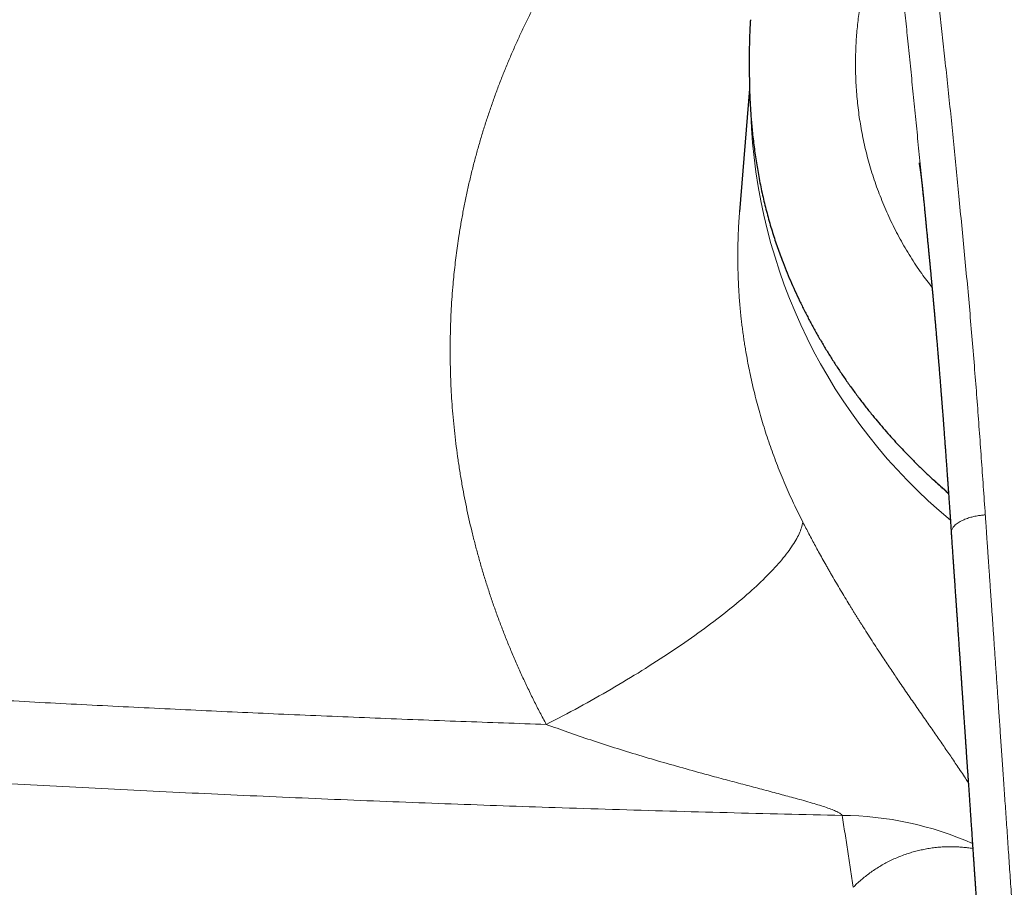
# Model space of a CAD drawing. Header units: millimetres. Extents: x 8 to 755, y 12 to 435.
# Tile 27 of 59: x 337 to 378, y 370 to 406. Entities that reach past the tile are written whole.
import ezdxf

# ---------------------------------------------------------------- set-up
doc = ezdxf.new("R2010")
doc.units = ezdxf.units.MM

msp = doc.modelspace()

# ---------------------------------------------------------------- linework, layer by layer
at = {"color": 7, "linetype": 'Continuous', "lineweight": 30}
for p, q in [((367.141, 404.103), (367.149, 403.598)), ((367.156, 403.37), (366.745, 398.277)), ((374.336, 399.003), (374.335, 399.011))]:
    msp.add_line(p, q, dxfattribs=at)
at = {"color": 252, "linetype": 'Continuous', "lineweight": 0, "flags": 128}
msp.add_lwpolyline([(358.752, 377.076), (358.922, 377.163), (359.093, 377.25), (359.263, 377.339), (359.432, 377.428), (359.602, 377.517), (359.771, 377.607), (359.94, 377.698), (360.108, 377.789), (360.275, 377.881), (360.442, 377.973), (360.609, 378.065), (360.775, 378.158), (360.94, 378.251), (361.104, 378.345), (361.268, 378.439), (361.431, 378.534), (361.593, 378.628), (361.755, 378.723), (361.915, 378.819), (362.075, 378.914), (362.233, 379.01), (362.391, 379.106), (362.548, 379.202), (362.703, 379.299), (362.858, 379.395), (363.012, 379.492), (363.164, 379.589), (363.315, 379.686), (363.465, 379.783), (363.614, 379.88), (363.761, 379.977), (363.907, 380.074), (364.052, 380.171), (364.195, 380.268), (364.337, 380.365), (364.478, 380.462), (364.617, 380.559), (364.755, 380.656), (364.891, 380.752), (365.025, 380.849), (365.158, 380.945), (365.29, 381.041), (365.419, 381.137), (365.547, 381.233), (365.674, 381.328), (365.798, 381.423), (365.921, 381.518), (366.042, 381.612), (366.162, 381.706), (366.279, 381.8), (366.395, 381.893), (366.509, 381.986), (366.621, 382.078), (366.73, 382.17), (366.838, 382.262), (366.944, 382.353), (367.048, 382.444), (367.15, 382.534), (367.25, 382.623), (367.348, 382.712), (367.444, 382.8), (367.538, 382.888), (367.629, 382.975), (367.719, 383.062), (367.806, 383.148), (367.891, 383.233), (367.974, 383.317), (368.055, 383.401), (368.133, 383.484), (368.209, 383.566), (368.283, 383.648), (368.355, 383.728), (368.424, 383.808), (368.491, 383.887), (368.555, 383.965), (368.618, 384.043), (368.678, 384.119), (368.735, 384.195), (368.79, 384.269), (368.843, 384.343), (368.893, 384.416), (368.941, 384.488), (368.987, 384.559), (369.03, 384.629), (369.07, 384.698), (369.109, 384.765), (369.144, 384.832), (369.177, 384.898), (369.208, 384.963), (369.236, 385.027), (369.262, 385.089), (369.285, 385.151), (369.306, 385.211), (369.324, 385.27), (369.34, 385.328), (369.353, 385.385), (369.364, 385.441)], dxfattribs=at)
at = {"color": 252, "linetype": 'Continuous', "lineweight": 0}
for centre, radius, start, end in [((390.155, 403.168), 22.962, 182.019, 230.2173), ((370.865, 359.69), 13.623, 66.1363, 89.508)]:
    msp.add_arc(centre, radius, start, end, dxfattribs=at)
for points, knots in [([(358.752, 377.076), (358.664, 377.239), (358.489, 377.567), (358.237, 378.063), (357.993, 378.561), (357.758, 379.061), (357.532, 379.564), (357.319, 380.061), (357.118, 380.55), (356.929, 381.031), (356.747, 381.515), (356.574, 382.001), (356.408, 382.49), (356.25, 382.98), (356.1, 383.473), (355.958, 383.969), (355.823, 384.466), (355.698, 384.963), (355.58, 385.459), (355.471, 385.954), (355.37, 386.451), (355.274, 386.963), (355.184, 387.488), (355.101, 388.027), (355.028, 388.567), (354.964, 389.107), (354.909, 389.648), (354.864, 390.18), (354.829, 390.701), (354.803, 391.213), (354.785, 391.725), (354.776, 392.237), (354.775, 392.747), (354.783, 393.256), (354.798, 393.765), (354.822, 394.273), (354.854, 394.781), (354.892, 395.252), (354.933, 395.686), (354.976, 396.084), (355.025, 396.482), (355.078, 396.879), (355.143, 397.32), (355.222, 397.805), (355.318, 398.334), (355.423, 398.86), (355.537, 399.386), (355.661, 399.91), (355.792, 400.422), (355.929, 400.924), (356.072, 401.414), (356.223, 401.902), (356.382, 402.387), (356.548, 402.868), (356.722, 403.344), (356.903, 403.818), (357.092, 404.289), (357.289, 404.758), (357.492, 405.221), (357.702, 405.679), (357.919, 406.132), (358.142, 406.582), (358.38, 407.04), (358.63, 407.506), (358.895, 407.979), (359.168, 408.448), (359.448, 408.912), (359.737, 409.372), (360.028, 409.818), (360.321, 410.252), (360.615, 410.673), (360.917, 411.091), (361.225, 411.504), (361.541, 411.914), (361.864, 412.319), (362.192, 412.719), (362.527, 413.113), (362.868, 413.502), (363.214, 413.884), (363.563, 414.258), (363.916, 414.626), (364.275, 414.988), (364.52, 415.225), (364.642, 415.344)], [0, 0, 0, 0, 0.013139, 0.026249, 0.039333, 0.052394, 0.065436, 0.078462, 0.090731, 0.102992, 0.115247, 0.127498, 0.139749, 0.152003, 0.164261, 0.176527, 0.188804, 0.201094, 0.213181, 0.225285, 0.23741, 0.249559, 0.262629, 0.275689, 0.288742, 0.301792, 0.314842, 0.327895, 0.340209, 0.352531, 0.364865, 0.377196, 0.389471, 0.401742, 0.414012, 0.426283, 0.438559, 0.450843, 0.460501, 0.470167, 0.479843, 0.489529, 0.499227, 0.5122, 0.525181, 0.538175, 0.551184, 0.564213, 0.577265, 0.589595, 0.601952, 0.614339, 0.626722, 0.638988, 0.651257, 0.663532, 0.675815, 0.68811, 0.700418, 0.712524, 0.724648, 0.736795, 0.748967, 0.762056, 0.775137, 0.788214, 0.80129, 0.814369, 0.827454, 0.8398, 0.852158, 0.86453, 0.876929, 0.88936, 0.901776, 0.914179, 0.926571, 0.938957, 0.951339, 0.963499, 0.97566, 0.987826, 1, 1, 1, 1]), ([(374.513, 411.679), (374.543, 411.344), (374.601, 410.674), (374.697, 409.667), (374.798, 408.658), (374.905, 407.646), (375.015, 406.632), (375.126, 405.615), (375.241, 404.561), (375.358, 403.471), (375.477, 402.342), (375.591, 401.209), (375.702, 400.073), (375.815, 398.911), (375.933, 397.722), (376.051, 396.506), (376.166, 395.286), (376.276, 394.062), (376.38, 392.834), (376.479, 391.625), (376.571, 390.437), (376.658, 389.269), (376.743, 388.098), (376.826, 386.924), (376.881, 386.138), (376.908, 385.746)], [0, 0, 0, 0, 0.040009, 0.080012, 0.12001, 0.160005, 0.199998, 0.239989, 0.279979, 0.323966, 0.367954, 0.411942, 0.455933, 0.499929, 0.546596, 0.593269, 0.639946, 0.686625, 0.733304, 0.779981, 0.823987, 0.867989, 0.91199, 0.955993, 1, 1, 1, 1]), ([(373.183, 411.003), (373.104, 410.874), (372.947, 410.615), (372.724, 410.172), (372.513, 409.692), (372.317, 409.174), (372.138, 408.622), (371.977, 408.038), (371.837, 407.424), (371.72, 406.784), (371.63, 406.117), (371.568, 405.428), (371.536, 404.718), (371.539, 403.99), (371.576, 403.247), (371.652, 402.491), (371.767, 401.727), (371.924, 400.957), (372.126, 400.186), (372.373, 399.416), (372.664, 398.652), (373, 397.897), (373.379, 397.154), (373.804, 396.429), (374.243, 395.759), (374.56, 395.345), (374.705, 395.156)], [0, 0, 0, 0, 0.041946, 0.083887, 0.125831, 0.167783, 0.209738, 0.251692, 0.293642, 0.335589, 0.37753, 0.419469, 0.461411, 0.503357, 0.545305, 0.587256, 0.629205, 0.671145, 0.713085, 0.755029, 0.796978, 0.83893, 0.88088, 0.922817, 0.964747, 1, 1, 1, 1]), ([(374.335, 399.011), (374.333, 399.033), (374.296, 399.408), (374.226, 400.134), (374.123, 401.187), (374.02, 402.234), (373.915, 403.277), (373.81, 404.316), (373.708, 405.323), (373.609, 406.3), (373.516, 407.245), (373.425, 408.189), (373.34, 409.129), (373.258, 410.068), (373.208, 410.691), (373.183, 411.003)], [0, 0, 0, 0, 0.0053576, 0.0916544, 0.1778894, 0.2640255, 0.3501317, 0.4363145, 0.5226689, 0.6019794, 0.6813979, 0.760889, 0.8404541, 0.920141, 1, 1, 1, 1]), ([(366.747, 398.276), (366.744, 398.253), (366.716, 397.963), (366.689, 397.402), (366.666, 396.592), (366.675, 395.846), (366.703, 395.169), (366.744, 394.56), (366.79, 394.073), (366.83, 393.708), (366.86, 393.467), (366.892, 393.225), (366.927, 392.983), (366.964, 392.741), (367.034, 392.321), (367.146, 391.721), (367.319, 390.941), (367.521, 390.155), (367.753, 389.364), (368.014, 388.574), (368.305, 387.786), (368.625, 387.002), (368.975, 386.218), (369.234, 385.701), (369.364, 385.441)], [0, 0, 0, 0, 0.00542, 0.066782, 0.128637, 0.190988, 0.23703, 0.283341, 0.329921, 0.348294, 0.36671, 0.385167, 0.403667, 0.422208, 0.440791, 0.500126, 0.560289, 0.621282, 0.683106, 0.745762, 0.808111, 0.871267, 0.935229, 1, 1, 1, 1]), ([(376.908, 385.746), (376.893, 385.744), (376.86, 385.741), (376.806, 385.736), (376.741, 385.729), (376.665, 385.719), (376.576, 385.705), (376.486, 385.688), (376.395, 385.667), (376.306, 385.644), (376.211, 385.615), (376.113, 385.581), (376.014, 385.541), (375.916, 385.495), (375.823, 385.443), (375.738, 385.387), (375.666, 385.328), (375.608, 385.268), (375.564, 385.211), (375.532, 385.157), (375.511, 385.106), (375.5, 385.058), (375.495, 385.021), (375.497, 385), (375.498, 384.993)], [0, 0, 0, 0, 0.019462, 0.043319, 0.071856, 0.105522, 0.144921, 0.190745, 0.229728, 0.272875, 0.32023, 0.371648, 0.426785, 0.48514, 0.546189, 0.609627, 0.672659, 0.732576, 0.789298, 0.842572, 0.892172, 0.937988, 0.980048, 1, 1, 1, 1]), ([(392, 337.786), (391.997, 337.786), (391.989, 337.786), (391.975, 337.786), (391.957, 337.786), (391.931, 337.786), (391.897, 337.786), (391.854, 337.786), (391.799, 337.786), (391.731, 337.787), (391.65, 337.788), (391.558, 337.789), (391.455, 337.791), (391.345, 337.794), (391.228, 337.797), (391.103, 337.8), (390.969, 337.805), (390.827, 337.811), (390.675, 337.818), (390.517, 337.826), (390.353, 337.836), (390.185, 337.847), (390.009, 337.859), (389.824, 337.874), (389.627, 337.89), (389.418, 337.91), (389.196, 337.932), (388.966, 337.958), (388.727, 337.986), (388.479, 338.018), (388.228, 338.052), (387.973, 338.09), (387.717, 338.13), (387.453, 338.176), (387.181, 338.226), (386.922, 338.278), (386.677, 338.331), (386.445, 338.385), (386.209, 338.444), (385.969, 338.508), (385.725, 338.579), (385.477, 338.655), (385.226, 338.739), (384.982, 338.827), (384.745, 338.919), (384.515, 339.014), (384.284, 339.118), (384.052, 339.229), (383.821, 339.349), (383.589, 339.478), (383.366, 339.611), (383.153, 339.748), (382.949, 339.888), (382.748, 340.036), (382.55, 340.192), (382.369, 340.345), (382.207, 340.493), (382.06, 340.634), (381.917, 340.78), (381.778, 340.932), (381.64, 341.094), (381.504, 341.266), (381.371, 341.448), (381.243, 341.639), (381.122, 341.837), (381.007, 342.041), (380.892, 342.263), (380.779, 342.504), (380.667, 342.763), (380.564, 343.027), (380.469, 343.293), (380.382, 343.56), (380.302, 343.827), (380.227, 344.099), (380.156, 344.376), (380.09, 344.656), (380.025, 344.957), (379.961, 345.279), (379.898, 345.622), (379.841, 345.969), (379.784, 346.342), (379.728, 346.743), (379.675, 347.171), (379.626, 347.605), (379.581, 348.044), (379.538, 348.488), (379.494, 348.972), (379.448, 349.495), (379.4, 350.058), (379.353, 350.629), (379.306, 351.206), (379.26, 351.792), (379.214, 352.384), (379.178, 352.859), (379.152, 353.214), (379.134, 353.448), (379.117, 353.683), (379.099, 353.919), (379.082, 354.156), (379.064, 354.392), (379.047, 354.624), (379.019, 355.01), (378.98, 355.546), (378.93, 356.239), (378.881, 356.925), (378.833, 357.606), (378.786, 358.278), (378.74, 358.941), (378.695, 359.595), (378.651, 360.24), (378.608, 360.877), (378.564, 361.517), (378.52, 362.162), (378.476, 362.811), (378.433, 363.45), (378.391, 364.079), (378.349, 364.699), (378.309, 365.298), (378.269, 365.876), (378.232, 366.435), (378.195, 366.985), (378.158, 367.526), (378.122, 368.06), (378.086, 368.585), (378.051, 369.103), (378.016, 369.612), (377.982, 370.113), (377.948, 370.603), (377.915, 371.082), (377.883, 371.55), (377.852, 372.011), (377.821, 372.466), (377.79, 372.917), (377.759, 373.362), (377.729, 373.799), (377.7, 374.229), (377.671, 374.648), (377.643, 375.056), (377.615, 375.455), (377.588, 375.846), (377.562, 376.231), (377.536, 376.612), (377.51, 376.987), (377.485, 377.355), (377.46, 377.715), (377.436, 378.066), (377.412, 378.41), (377.388, 378.753), (377.365, 379.095), (377.341, 379.435), (377.319, 379.766), (377.296, 380.088), (377.275, 380.402), (377.254, 380.707), (377.234, 381.003), (377.213, 381.295), (377.194, 381.582), (377.174, 381.864), (377.155, 382.137), (377.137, 382.4), (377.12, 382.654), (377.103, 382.898), (377.087, 383.133), (377.071, 383.359), (377.057, 383.575), (377.042, 383.781), (377.029, 383.978), (377.016, 384.162), (377.004, 384.334), (376.993, 384.494), (376.983, 384.646), (376.973, 384.789), (376.964, 384.923), (376.956, 385.047), (376.948, 385.161), (376.94, 385.268), (376.934, 385.367), (376.927, 385.458), (376.922, 385.541), (376.917, 385.616), (376.912, 385.683), (376.909, 385.726), (376.908, 385.746)], [0, 0, 0, 0, 0.000164, 0.000398, 0.000701, 0.001073, 0.001676, 0.002403, 0.003253, 0.004436, 0.005795, 0.007333, 0.009047, 0.010939, 0.012866, 0.014946, 0.017182, 0.019572, 0.022116, 0.024815, 0.027501, 0.030324, 0.033283, 0.036379, 0.039612, 0.043189, 0.046918, 0.050799, 0.05483, 0.059012, 0.063343, 0.067563, 0.071915, 0.076403, 0.081027, 0.085791, 0.089682, 0.093667, 0.097747, 0.101922, 0.106191, 0.11055, 0.114995, 0.119523, 0.123658, 0.127857, 0.13212, 0.136452, 0.140857, 0.145339, 0.149905, 0.154041, 0.158234, 0.162478, 0.166768, 0.171102, 0.174538, 0.178002, 0.181495, 0.18502, 0.188581, 0.192402, 0.19628, 0.200224, 0.204223, 0.208255, 0.212311, 0.217128, 0.221986, 0.226893, 0.231854, 0.236624, 0.241449, 0.246329, 0.251266, 0.256256, 0.261296, 0.267295, 0.273351, 0.27946, 0.285627, 0.293047, 0.300559, 0.308166, 0.315869, 0.323667, 0.331558, 0.341326, 0.351233, 0.361279, 0.371465, 0.381792, 0.392259, 0.402867, 0.406988, 0.41113, 0.415293, 0.419477, 0.423682, 0.427907, 0.432064, 0.43604, 0.448445, 0.460711, 0.473013, 0.485171, 0.497186, 0.509055, 0.520779, 0.532358, 0.54379, 0.555078, 0.566932, 0.578624, 0.590153, 0.60152, 0.612726, 0.623771, 0.634038, 0.644162, 0.654144, 0.663985, 0.673683, 0.68324, 0.692656, 0.701931, 0.711064, 0.720057, 0.728752, 0.737312, 0.745736, 0.754025, 0.762326, 0.770486, 0.778506, 0.786386, 0.794126, 0.801591, 0.808921, 0.816115, 0.823174, 0.830238, 0.837161, 0.843944, 0.850585, 0.857086, 0.863445, 0.869664, 0.876121, 0.882418, 0.888556, 0.894536, 0.900356, 0.906017, 0.911519, 0.916863, 0.92229, 0.927542, 0.932621, 0.937524, 0.942253, 0.946808, 0.951188, 0.955394, 0.959426, 0.963283, 0.966965, 0.970473, 0.973621, 0.976613, 0.979451, 0.982133, 0.98466, 0.98695, 0.989096, 0.991097, 0.992954, 0.994667, 0.996209, 0.997612, 0.998875, 1, 1, 1, 1]), ([(369.364, 385.441), (369.405, 385.361), (369.488, 385.199), (369.616, 384.956), (369.746, 384.71), (369.879, 384.463), (370.02, 384.206), (370.168, 383.939), (370.285, 383.73), (370.365, 383.589), (370.406, 383.516), (370.448, 383.443), (370.49, 383.37), (370.532, 383.296), (370.618, 383.148), (370.748, 382.925), (370.924, 382.627), (371.102, 382.329), (371.246, 382.092), (371.355, 381.914), (371.427, 381.796), (371.5, 381.679), (371.573, 381.561), (371.647, 381.443), (371.721, 381.325), (371.795, 381.207), (371.912, 381.022), (372.072, 380.771), (372.276, 380.455), (372.48, 380.141), (372.671, 379.851), (372.848, 379.585), (373.011, 379.341), (373.173, 379.101), (373.343, 378.85), (373.521, 378.589), (373.708, 378.315), (373.894, 378.044), (374.08, 377.775), (374.264, 377.508), (374.445, 377.249), (374.62, 376.996), (374.789, 376.752), (374.956, 376.512), (375.12, 376.275), (375.28, 376.043), (375.437, 375.814), (375.592, 375.587), (375.752, 375.349), (375.918, 375.102), (376.072, 374.868), (376.165, 374.724), (376.205, 374.662)], [0, 0, 0, 0, 0.019615, 0.039331, 0.059163, 0.079125, 0.099234, 0.121539, 0.144058, 0.149993, 0.155945, 0.161913, 0.167898, 0.1739, 0.17992, 0.20424, 0.228756, 0.253489, 0.278456, 0.288333, 0.29825, 0.308208, 0.318209, 0.328252, 0.338341, 0.348474, 0.358654, 0.386136, 0.413781, 0.441606, 0.469629, 0.491797, 0.514106, 0.536564, 0.558446, 0.584547, 0.610738, 0.63703, 0.663434, 0.689962, 0.716625, 0.742031, 0.767346, 0.792579, 0.817741, 0.842841, 0.867889, 0.892894, 0.918404, 0.948254, 0.977907, 1, 1, 1, 1]), ([(310.206, 379.778), (310.721, 379.739), (311.749, 379.661), (313.289, 379.547), (314.826, 379.435), (316.359, 379.325), (317.878, 379.217), (319.385, 379.113), (320.878, 379.011), (322.367, 378.911), (323.853, 378.813), (325.334, 378.718), (326.812, 378.624), (328.285, 378.532), (329.696, 378.446), (331.045, 378.366), (332.28, 378.294), (333.135, 378.244), (333.61, 378.217), (333.758, 378.209), (333.906, 378.201), (334.053, 378.192), (334.201, 378.184), (334.877, 378.146), (336.08, 378.079), (337.81, 377.986), (339.536, 377.895), (341.258, 377.808), (342.976, 377.723), (344.69, 377.641), (346.401, 377.562), (348.135, 377.485), (349.892, 377.41), (351.672, 377.336), (353.448, 377.266), (355.219, 377.199), (356.987, 377.135), (358.164, 377.095), (358.752, 377.076)], [0, 0, 0, 0, 0.032197, 0.06428, 0.096247, 0.128101, 0.159842, 0.190907, 0.221863, 0.252713, 0.283456, 0.314092, 0.344624, 0.37505, 0.405372, 0.43197, 0.458488, 0.481758, 0.4848, 0.487842, 0.490882, 0.493922, 0.49696, 0.499998, 0.535668, 0.571233, 0.606694, 0.642053, 0.677311, 0.712467, 0.747523, 0.782481, 0.818998, 0.855408, 0.891712, 0.927911, 0.964007, 1, 1, 1, 1]), ([(370.982, 373.312), (370.966, 373.334), (370.93, 373.382), (370.797, 373.455), (370.62, 373.533), (370.393, 373.617), (370.125, 373.707), (369.819, 373.801), (369.483, 373.899), (369.042, 374.022), (368.492, 374.171), (367.832, 374.347), (367.142, 374.529), (366.43, 374.717), (365.6, 374.939), (364.66, 375.198), (363.617, 375.493), (362.587, 375.797), (361.577, 376.108), (360.597, 376.426), (359.656, 376.746), (359.048, 376.967), (358.752, 377.076)], [0, 0, 0, 0, 0.012317, 0.026749, 0.043993, 0.064174, 0.087145, 0.112628, 0.14028, 0.169719, 0.219669, 0.272482, 0.327534, 0.38418, 0.441761, 0.524712, 0.607786, 0.690139, 0.771043, 0.85026, 0.926908, 1, 1, 1, 1]), ([(310.31, 376.327), (311.011, 376.274), (312.414, 376.169), (314.522, 376.014), (316.632, 375.863), (318.743, 375.716), (320.843, 375.572), (322.933, 375.433), (325.012, 375.299), (327.093, 375.167), (329.189, 375.039), (331.302, 374.913), (333.431, 374.791), (335.561, 374.672), (337.693, 374.557), (339.828, 374.446), (341.964, 374.339), (344.102, 374.236), (346.241, 374.137), (348.383, 374.042), (350.526, 373.952), (352.672, 373.866), (354.819, 373.784), (356.968, 373.706), (359.191, 373.631), (361.487, 373.558), (363.858, 373.488), (366.23, 373.423), (368.605, 373.364), (370.19, 373.33), (370.982, 373.312)], [0, 0, 0, 0, 0.035177, 0.07034, 0.10549, 0.140629, 0.175758, 0.210249, 0.244733, 0.27921, 0.313681, 0.34885, 0.384016, 0.419178, 0.454339, 0.489499, 0.52466, 0.559823, 0.594989, 0.630159, 0.665335, 0.700517, 0.735706, 0.770905, 0.806114, 0.844857, 0.883616, 0.922391, 0.961185, 1, 1, 1, 1]), ([(371.442, 370.335), (371.407, 370.581), (371.337, 371.072), (371.224, 371.815), (371.107, 372.561), (371.024, 373.062), (370.982, 373.312)], [0, 0, 0, 0, 0.249978, 0.499968, 0.749974, 1, 1, 1, 1]), ([(371.442, 370.335), (371.494, 370.386), (371.599, 370.489), (371.768, 370.64), (371.946, 370.787), (372.133, 370.93), (372.331, 371.068), (372.536, 371.197), (372.746, 371.318), (372.961, 371.429), (373.186, 371.534), (373.42, 371.631), (373.649, 371.714), (373.871, 371.784), (374.084, 371.842), (374.304, 371.894), (374.532, 371.937), (374.766, 371.972), (375.007, 371.997), (375.236, 372.011), (375.453, 372.016), (375.655, 372.013), (375.861, 372.003), (376.071, 371.985), (376.247, 371.964), (376.354, 371.947), (376.39, 371.941)], [0, 0, 0, 0, 0.048469, 0.097283, 0.146421, 0.195866, 0.245604, 0.295625, 0.343042, 0.390706, 0.438619, 0.486789, 0.53523, 0.574828, 0.614742, 0.654956, 0.695456, 0.736233, 0.777283, 0.818608, 0.851204, 0.88398, 0.916943, 0.950107, 0.983483, 1, 1, 1, 1])]:
    msp.add_open_spline(points, degree=3, knots=knots, dxfattribs=at)
at = {"color": 7, "linetype": 'Continuous', "lineweight": 30}
for points, knots in [([(367.194, 406.234), (367.19, 406.181), (367.181, 406.026), (367.168, 405.761), (367.156, 405.438), (367.147, 405.106), (367.141, 404.773), (367.139, 404.438), (367.14, 404.215), (367.141, 404.103)], [0, 0, 0, 0, 0.074253, 0.217925, 0.372645, 0.528195, 0.684593, 0.841855, 1, 1, 1, 1]), ([(367.149, 403.598), (367.152, 403.495), (367.158, 403.29), (367.171, 402.982), (367.187, 402.678), (367.206, 402.375), (367.229, 402.076), (367.256, 401.776), (367.287, 401.464), (367.324, 401.14), (367.367, 400.808), (367.414, 400.478), (367.466, 400.151), (367.523, 399.82), (367.587, 399.485), (367.657, 399.145), (367.733, 398.807), (367.814, 398.472), (367.901, 398.138), (367.992, 397.814), (368.086, 397.498), (368.183, 397.191), (368.284, 396.887), (368.391, 396.585), (368.466, 396.386), (368.503, 396.286)], [0, 0, 0, 0, 0.041078, 0.081796, 0.122158, 0.16217, 0.201838, 0.241166, 0.281448, 0.325979, 0.370272, 0.414336, 0.458181, 0.501815, 0.548127, 0.594445, 0.640778, 0.687138, 0.733538, 0.779988, 0.823841, 0.86776, 0.911752, 0.955829, 1, 1, 1, 1]), ([(374.167, 400.313), (374.167, 400.313), (374.167, 400.313), (374.167, 400.311), (374.167, 400.309), (374.168, 400.306), (374.168, 400.304), (374.169, 400.301), (374.17, 400.298), (374.17, 400.294), (374.171, 400.29), (374.172, 400.286), (374.173, 400.28), (374.174, 400.276), (374.175, 400.271), (374.175, 400.267), (374.176, 400.264), (374.177, 400.259), (374.178, 400.255), (374.179, 400.249), (374.18, 400.243), (374.181, 400.236), (374.182, 400.23), (374.183, 400.224), (374.184, 400.218), (374.185, 400.212), (374.186, 400.205), (374.187, 400.198), (374.189, 400.191), (374.19, 400.184), (374.19, 400.179), (374.191, 400.174), (374.192, 400.169), (374.193, 400.162), (374.195, 400.154), (374.196, 400.145), (374.197, 400.137), (374.198, 400.13), (374.199, 400.124), (374.2, 400.118), (374.201, 400.112), (374.202, 400.105), (374.204, 400.097), (374.205, 400.09), (374.206, 400.084), (374.206, 400.079), (374.207, 400.073), (374.208, 400.067), (374.209, 400.059), (374.211, 400.049), (374.212, 400.04), (374.213, 400.032), (374.214, 400.026), (374.215, 400.019), (374.216, 400.012), (374.218, 400.004), (374.219, 399.993), (374.221, 399.981), (374.223, 399.968), (374.224, 399.957), (374.226, 399.948), (374.227, 399.938), (374.229, 399.926), (374.23, 399.914), (374.232, 399.903), (374.233, 399.893), (374.235, 399.883), (374.236, 399.871), (374.238, 399.861), (374.239, 399.853), (374.24, 399.846), (374.24, 399.839), (374.241, 399.831), (374.243, 399.822), (374.244, 399.809), (374.246, 399.795), (374.248, 399.781), (374.25, 399.769), (374.251, 399.756), (374.253, 399.742), (374.255, 399.726), (374.257, 399.71), (374.259, 399.696), (374.261, 399.682), (374.263, 399.665), (374.265, 399.645), (374.268, 399.623), (374.271, 399.6), (374.274, 399.573), (374.277, 399.542), (374.281, 399.51), (374.284, 399.482), (374.287, 399.455), (374.29, 399.428), (374.294, 399.399), (374.297, 399.372), (374.3, 399.346), (374.302, 399.322), (374.305, 399.297), (374.308, 399.271), (374.31, 399.246), (374.313, 399.225), (374.314, 399.207), (374.316, 399.19), (374.318, 399.17), (374.321, 399.146), (374.324, 399.119), (374.327, 399.09), (374.329, 399.061), (374.332, 399.032), (374.334, 399.013), (374.335, 399.003), (374.335, 399.003)], [0, 0, 0, 0, 0.015435, 0.037188, 0.049467, 0.060158, 0.070446, 0.080795, 0.091563, 0.099893, 0.109665, 0.120477, 0.131364, 0.141234, 0.148934, 0.15579, 0.162024, 0.168652, 0.176015, 0.184502, 0.194416, 0.203996, 0.212442, 0.219779, 0.22669, 0.234561, 0.243872, 0.251946, 0.260481, 0.267914, 0.273835, 0.279068, 0.284987, 0.291693, 0.300636, 0.310765, 0.318706, 0.32459, 0.33016, 0.335891, 0.34148, 0.348443, 0.356082, 0.362443, 0.367407, 0.37152, 0.376599, 0.382019, 0.388794, 0.397287, 0.405548, 0.411702, 0.41639, 0.421518, 0.427212, 0.433769, 0.441569, 0.452314, 0.462062, 0.46974, 0.476586, 0.483375, 0.491815, 0.501335, 0.509158, 0.514875, 0.521807, 0.530954, 0.538052, 0.543392, 0.547399, 0.551813, 0.556822, 0.562499, 0.57069, 0.580621, 0.590342, 0.597136, 0.60404, 0.613573, 0.624212, 0.633523, 0.641498, 0.64948, 0.658384, 0.671773, 0.684308, 0.696577, 0.710867, 0.730638, 0.748115, 0.762741, 0.776235, 0.791065, 0.806233, 0.821972, 0.833111, 0.845485, 0.858535, 0.871814, 0.884534, 0.895002, 0.903424, 0.910989, 0.919691, 0.932478, 0.945414, 0.958634, 0.97352, 0.986445, 0.99923, 1, 1, 1, 1]), ([(374.335, 399.011), (374.335, 399.01), (374.335, 399.005), (374.337, 398.991), (374.339, 398.967), (374.342, 398.936), (374.346, 398.901), (374.349, 398.867), (374.352, 398.837), (374.354, 398.81), (374.357, 398.782), (374.36, 398.749), (374.364, 398.707), (374.37, 398.649), (374.377, 398.573), (374.387, 398.479), (374.395, 398.392), (374.402, 398.316), (374.409, 398.251), (374.415, 398.184), (374.422, 398.116), (374.427, 398.058), (374.432, 398.014), (374.434, 397.984), (374.437, 397.959), (374.439, 397.939), (374.44, 397.924), (374.441, 397.911), (374.443, 397.897), (374.445, 397.877), (374.447, 397.85), (374.451, 397.816), (374.455, 397.776), (374.459, 397.731), (374.464, 397.682), (374.471, 397.605), (374.481, 397.505), (374.492, 397.395), (374.501, 397.301), (374.508, 397.221), (374.516, 397.14), (374.524, 397.055), (374.532, 396.978), (374.538, 396.911), (374.544, 396.855), (374.549, 396.797), (374.555, 396.743), (374.559, 396.694), (374.563, 396.653), (374.566, 396.621), (374.569, 396.596), (374.571, 396.573), (374.573, 396.548), (374.577, 396.514), (374.581, 396.469), (374.586, 396.413), (374.592, 396.351), (374.598, 396.287), (374.605, 396.223), (374.61, 396.162), (374.616, 396.105), (374.621, 396.052), (374.625, 396.005), (374.629, 395.965), (374.633, 395.93), (374.635, 395.901), (374.639, 395.866), (374.643, 395.822), (374.648, 395.771), (374.652, 395.722), (374.657, 395.674), (374.661, 395.624), (374.667, 395.569), (374.672, 395.511), (374.678, 395.448), (374.684, 395.381), (374.691, 395.308), (374.699, 395.228), (374.705, 395.159), (374.71, 395.104), (374.714, 395.066), (374.717, 395.032), (374.719, 395.002), (374.722, 394.977), (374.724, 394.957), (374.725, 394.939), (374.727, 394.921), (374.729, 394.899), (374.732, 394.871), (374.734, 394.84), (374.738, 394.805), (374.741, 394.77), (374.744, 394.735), (374.748, 394.687), (374.754, 394.625), (374.761, 394.547), (374.768, 394.469), (374.775, 394.392), (374.782, 394.317), (374.788, 394.244), (374.795, 394.176), (374.8, 394.113), (374.805, 394.057), (374.809, 394.008), (374.813, 393.968), (374.816, 393.936), (374.818, 393.913), (374.82, 393.892), (374.821, 393.874), (374.823, 393.858), (374.824, 393.842), (374.826, 393.818), (374.829, 393.785), (374.833, 393.743), (374.837, 393.696), (374.842, 393.643), (374.847, 393.587), (374.852, 393.525), (374.861, 393.42), (374.874, 393.275), (374.888, 393.108), (374.901, 392.961), (374.911, 392.836), (374.921, 392.715), (374.931, 392.602), (374.938, 392.516), (374.943, 392.458), (374.946, 392.426), (374.948, 392.403), (374.949, 392.385), (374.951, 392.367), (374.953, 392.343), (374.955, 392.315), (374.958, 392.281), (374.961, 392.243), (374.965, 392.2), (374.969, 392.151), (374.973, 392.099), (374.98, 392.016), (374.989, 391.907), (375, 391.773), (375.01, 391.645), (375.019, 391.531), (375.028, 391.43), (375.035, 391.337), (375.043, 391.243), (375.051, 391.144), (375.058, 391.057), (375.063, 390.982), (375.068, 390.921), (375.073, 390.859), (375.078, 390.795), (375.083, 390.73), (375.088, 390.666), (375.093, 390.607), (375.097, 390.553), (375.101, 390.508), (375.104, 390.471), (375.106, 390.441), (375.108, 390.42), (375.109, 390.405), (375.11, 390.392), (375.111, 390.376), (375.113, 390.356), (375.115, 390.324), (375.119, 390.28), (375.123, 390.224), (375.128, 390.163), (375.132, 390.099), (375.139, 390.019), (375.146, 389.922), (375.155, 389.807), (375.164, 389.684), (375.174, 389.556), (375.184, 389.428), (375.195, 389.27), (375.209, 389.085), (375.225, 388.872), (375.24, 388.664), (375.255, 388.461), (375.268, 388.288), (375.278, 388.146), (375.286, 388.033), (375.294, 387.92), (375.303, 387.807), (375.311, 387.694), (375.319, 387.581), (375.326, 387.484), (375.331, 387.406), (375.335, 387.349), (375.339, 387.302), (375.341, 387.264), (375.344, 387.234), (375.345, 387.212), (375.346, 387.197), (375.347, 387.184), (375.348, 387.168), (375.35, 387.147), (375.352, 387.118), (375.354, 387.081), (375.358, 387.033), (375.362, 386.978), (375.366, 386.915), (375.371, 386.844), (375.377, 386.765), (375.383, 386.677), (375.39, 386.582), (375.397, 386.48), (375.404, 386.371), (375.413, 386.254), (375.421, 386.13), (375.43, 385.997), (375.44, 385.855), (375.451, 385.705), (375.462, 385.546), (375.473, 385.379), (375.485, 385.204), (375.494, 385.075), (375.499, 385.004), (375.5, 384.993)], [0, 0, 0, 0, 0.000192, 0.001902, 0.004066, 0.006524, 0.009255, 0.011813, 0.01407, 0.016026, 0.017682, 0.020369, 0.023373, 0.026711, 0.033132, 0.040047, 0.047429, 0.052034, 0.056765, 0.061623, 0.066607, 0.071666, 0.074191, 0.076364, 0.078185, 0.079654, 0.080771, 0.081546, 0.082394, 0.083887, 0.085846, 0.088269, 0.091157, 0.09451, 0.098142, 0.101702, 0.11107, 0.119823, 0.125698, 0.13131, 0.137124, 0.143253, 0.149696, 0.153671, 0.157757, 0.161954, 0.166058, 0.169604, 0.172572, 0.174843, 0.176601, 0.177932, 0.17968, 0.18205, 0.185576, 0.18959, 0.19409, 0.199077, 0.203338, 0.207821, 0.211983, 0.215716, 0.219078, 0.221996, 0.224471, 0.226502, 0.228279, 0.231967, 0.236013, 0.239183, 0.242586, 0.246223, 0.250093, 0.254368, 0.258726, 0.263541, 0.268812, 0.274539, 0.280723, 0.283588, 0.286384, 0.288855, 0.290998, 0.292811, 0.294272, 0.295416, 0.296559, 0.29826, 0.300149, 0.302449, 0.305015, 0.307544, 0.310024, 0.312456, 0.317996, 0.323268, 0.329194, 0.33474, 0.339905, 0.345312, 0.350228, 0.354671, 0.358679, 0.362254, 0.365396, 0.367269, 0.368945, 0.370425, 0.371709, 0.372796, 0.373849, 0.375327, 0.377866, 0.380919, 0.384308, 0.388033, 0.392094, 0.396491, 0.401224, 0.41457, 0.427677, 0.436893, 0.445981, 0.454635, 0.462686, 0.470135, 0.472984, 0.475256, 0.476885, 0.477918, 0.479129, 0.480792, 0.482907, 0.485242, 0.487957, 0.491052, 0.494526, 0.498351, 0.502202, 0.512203, 0.521745, 0.53083, 0.539458, 0.54603, 0.552469, 0.559186, 0.566201, 0.573515, 0.577751, 0.582081, 0.586505, 0.591023, 0.595635, 0.600324, 0.604649, 0.60841, 0.611617, 0.61427, 0.616369, 0.617913, 0.618739, 0.619566, 0.62069, 0.622109, 0.623823, 0.627517, 0.63154, 0.635821, 0.64036, 0.645157, 0.652773, 0.660961, 0.66972, 0.678901, 0.688009, 0.697005, 0.712352, 0.727362, 0.742033, 0.756367, 0.770517, 0.77847, 0.78643, 0.794399, 0.802376, 0.810361, 0.818355, 0.826251, 0.830868, 0.834843, 0.838176, 0.840866, 0.842913, 0.844516, 0.845359, 0.846172, 0.847287, 0.848756, 0.850579, 0.853354, 0.856682, 0.860563, 0.864996, 0.870001, 0.875563, 0.881682, 0.888357, 0.89559, 0.903236, 0.91142, 0.920141, 0.929401, 0.939404, 0.949968, 0.961093, 0.972779, 0.985026, 0.997834, 1, 1, 1, 1]), ([(368.503, 396.286), (368.558, 396.145), (368.669, 395.861), (368.846, 395.439), (369.032, 395.019), (369.227, 394.602), (369.429, 394.19), (369.64, 393.784), (369.858, 393.382), (370.084, 392.985), (370.318, 392.59), (370.561, 392.198), (370.813, 391.808), (371.073, 391.423), (371.341, 391.042), (371.616, 390.666), (371.9, 390.294), (372.173, 389.949), (372.436, 389.629), (372.686, 389.335), (372.94, 389.044), (373.199, 388.757), (373.463, 388.474), (373.747, 388.178), (374.052, 387.871), (374.38, 387.553), (374.716, 387.239), (375.05, 386.937), (375.276, 386.742), (375.385, 386.648)], [0, 0, 0, 0, 0.038601, 0.077256, 0.115979, 0.154787, 0.193692, 0.232013, 0.270458, 0.30904, 0.347209, 0.386121, 0.425022, 0.463927, 0.50285, 0.541804, 0.580803, 0.619862, 0.652052, 0.684206, 0.716334, 0.748441, 0.780537, 0.812628, 0.850454, 0.888297, 0.926169, 0.964357, 1, 1, 1, 1]), ([(374.807, 387.158), (374.864, 387.105), (374.981, 386.995), (375.158, 386.832), (375.294, 386.709), (375.371, 386.642), (375.386, 386.628)], [0, 0, 0, 0, 0.300146, 0.610432, 0.920789, 1, 1, 1, 1]), ([(375.497, 384.993), (375.501, 384.933), (375.511, 384.794), (375.526, 384.58), (375.541, 384.354), (375.556, 384.139), (375.57, 383.933), (375.583, 383.742), (375.595, 383.566), (375.606, 383.403), (375.617, 383.249), (375.627, 383.103), (375.636, 382.965), (375.645, 382.837), (375.653, 382.718), (375.661, 382.607), (375.668, 382.505), (375.675, 382.411), (375.681, 382.325), (375.686, 382.246), (375.691, 382.178), (375.695, 382.12), (375.698, 382.07), (375.701, 382.027), (375.703, 381.99), (375.706, 381.959), (375.707, 381.935), (375.708, 381.918), (375.709, 381.907), (375.71, 381.899), (375.71, 381.893), (375.711, 381.885), (375.712, 381.872), (375.713, 381.854), (375.714, 381.832), (375.716, 381.808), (375.718, 381.783), (375.721, 381.738), (375.725, 381.673), (375.731, 381.586), (375.738, 381.491), (375.745, 381.389), (375.752, 381.282), (375.76, 381.174), (375.767, 381.066), (375.776, 380.93), (375.787, 380.767), (375.8, 380.578), (375.813, 380.389), (375.826, 380.201), (375.838, 380.029), (375.849, 379.87), (375.859, 379.72), (375.87, 379.559), (375.882, 379.389), (375.894, 379.21), (375.907, 379.02), (375.919, 378.843), (375.93, 378.68), (375.941, 378.533), (375.951, 378.381), (375.962, 378.224), (375.973, 378.063), (375.984, 377.897), (375.996, 377.728), (376.007, 377.569), (376.016, 377.425), (376.025, 377.302), (376.033, 377.188), (376.04, 377.083), (376.046, 376.987), (376.052, 376.901), (376.057, 376.827), (376.062, 376.763), (376.065, 376.709), (376.068, 376.663), (376.071, 376.624), (376.073, 376.594), (376.075, 376.571), (376.076, 376.55), (376.078, 376.526), (376.08, 376.496), (376.082, 376.459), (376.085, 376.415), (376.089, 376.364), (376.095, 376.271), (376.104, 376.139), (376.121, 375.893), (376.143, 375.569), (376.165, 375.247), (376.182, 375.003), (376.193, 374.837), (376.205, 374.666), (376.217, 374.482), (376.231, 374.284), (376.245, 374.073), (376.26, 373.853), (376.276, 373.623), (376.292, 373.385), (376.308, 373.147), (376.324, 372.912), (376.34, 372.679), (376.353, 372.484), (376.364, 372.331), (376.371, 372.223), (376.378, 372.122), (376.384, 372.026), (376.391, 371.929), (376.397, 371.832), (376.404, 371.736), (376.41, 371.65), (376.415, 371.573), (376.419, 371.507), (376.423, 371.45), (376.427, 371.402), (376.429, 371.361), (376.432, 371.321), (376.435, 371.279), (376.438, 371.23), (376.442, 371.174), (376.446, 371.109), (376.451, 371.037), (376.456, 370.961), (376.463, 370.86), (376.472, 370.732), (376.482, 370.576), (376.493, 370.412), (376.505, 370.24), (376.517, 370.061), (376.53, 369.875), (376.543, 369.683), (376.556, 369.488), (376.58, 369.122), (376.617, 368.586), (376.663, 367.901), (376.707, 367.237), (376.737, 366.787), (376.754, 366.528), (376.759, 366.46), (376.763, 366.395), (376.767, 366.335), (376.771, 366.282), (376.774, 366.235), (376.777, 366.194), (376.779, 366.16), (376.781, 366.133), (376.782, 366.112), (376.783, 366.091), (376.785, 366.068), (376.787, 366.039), (376.789, 366.006), (376.792, 365.955), (376.797, 365.884), (376.803, 365.79), (376.81, 365.689), (376.817, 365.583), (376.825, 365.473), (376.832, 365.36), (376.841, 365.227), (376.851, 365.075), (376.862, 364.903), (376.874, 364.723), (376.888, 364.518), (376.903, 364.287), (376.92, 364.03), (376.938, 363.767), (376.956, 363.498), (376.974, 363.223), (376.992, 362.942), (377.01, 362.678), (377.026, 362.431), (377.041, 362.203), (377.057, 361.971), (377.07, 361.775), (377.08, 361.62), (377.087, 361.509), (377.094, 361.406), (377.101, 361.31), (377.107, 361.222), (377.112, 361.14), (377.117, 361.064), (377.122, 360.995), (377.126, 360.935), (377.129, 360.884), (377.132, 360.845), (377.134, 360.815), (377.135, 360.794), (377.136, 360.776), (377.137, 360.757), (377.139, 360.733), (377.141, 360.701), (377.144, 360.66), (377.147, 360.61), (377.151, 360.552), (377.156, 360.485), (377.161, 360.41), (377.166, 360.326), (377.172, 360.237), (377.178, 360.144), (377.185, 360.047), (377.191, 359.947), (377.198, 359.846), (377.207, 359.714), (377.218, 359.552), (377.231, 359.349), (377.245, 359.138), (377.26, 358.92), (377.276, 358.682), (377.293, 358.425), (377.312, 358.151), (377.33, 357.883), (377.348, 357.616), (377.368, 357.316), (377.391, 356.98), (377.417, 356.606), (377.436, 356.325), (377.449, 356.142), (377.455, 356.062), (377.46, 355.989), (377.464, 355.921), (377.469, 355.861), (377.473, 355.805), (377.476, 355.754), (377.479, 355.709), (377.482, 355.673), (377.484, 355.646), (377.485, 355.625), (377.487, 355.604), (377.488, 355.581), (377.49, 355.553), (377.492, 355.52), (377.495, 355.481), (377.498, 355.433), (377.502, 355.376), (377.507, 355.31), (377.512, 355.235), (377.518, 355.154), (377.524, 355.064), (377.531, 354.97), (377.538, 354.87), (377.545, 354.765), (377.553, 354.653), (377.562, 354.535), (377.576, 354.335), (377.596, 354.059), (377.62, 353.711), (377.645, 353.372), (377.668, 353.043), (377.692, 352.723), (377.714, 352.412), (377.735, 352.132), (377.753, 351.881), (377.77, 351.657), (377.786, 351.439), (377.802, 351.222), (377.82, 350.98), (377.841, 350.707), (377.864, 350.403), (377.888, 350.1), (377.912, 349.8), (377.936, 349.503), (377.96, 349.197), (377.986, 348.883), (378.013, 348.561), (378.036, 348.298), (378.053, 348.102), (378.064, 347.975), (378.074, 347.856), (378.084, 347.743), (378.094, 347.637), (378.104, 347.533), (378.113, 347.432), (378.122, 347.334), (378.131, 347.246), (378.139, 347.167), (378.146, 347.098), (378.152, 347.039), (378.157, 346.99), (378.16, 346.954), (378.163, 346.928), (378.165, 346.909), (378.167, 346.888), (378.17, 346.861), (378.174, 346.826), (378.178, 346.783), (378.184, 346.731), (378.19, 346.671), (378.198, 346.604), (378.206, 346.534), (378.218, 346.427), (378.235, 346.282), (378.257, 346.103), (378.279, 345.923), (378.303, 345.742), (378.329, 345.555), (378.358, 345.358), (378.389, 345.154), (378.423, 344.94), (378.46, 344.722), (378.5, 344.501), (378.546, 344.258), (378.599, 343.992), (378.662, 343.705), (378.731, 343.412), (378.807, 343.113), (378.891, 342.808), (378.982, 342.505), (379.082, 342.204), (379.183, 341.924), (379.284, 341.668), (379.382, 341.437), (379.483, 341.214), (379.588, 341), (379.689, 340.809), (379.784, 340.64), (379.872, 340.492), (379.961, 340.35), (380.049, 340.216), (380.139, 340.087), (380.23, 339.964), (380.32, 339.847), (380.408, 339.737), (380.493, 339.636), (380.575, 339.541), (380.658, 339.449), (380.742, 339.36), (380.825, 339.274), (380.902, 339.196), (380.963, 339.138), (381.006, 339.096), (381.034, 339.07), (381.059, 339.047), (381.077, 339.03), (381.092, 339.016), (381.107, 339.002), (381.129, 338.982), (381.156, 338.957), (381.187, 338.93), (381.234, 338.888), (381.296, 338.834), (381.377, 338.766), (381.463, 338.695), (381.554, 338.622), (381.672, 338.531), (381.815, 338.424), (381.984, 338.303), (382.119, 338.212), (382.217, 338.149), (382.273, 338.113), (382.325, 338.08), (382.37, 338.052), (382.407, 338.029), (382.435, 338.012), (382.454, 338.001), (382.464, 337.994), (382.472, 337.99), (382.483, 337.983), (382.498, 337.974), (382.518, 337.962), (382.543, 337.947), (382.571, 337.931), (382.601, 337.913), (382.656, 337.881), (382.737, 337.836), (382.838, 337.78), (382.937, 337.727), (383.034, 337.676), (383.135, 337.625), (383.221, 337.582), (383.291, 337.548), (383.341, 337.524), (383.389, 337.502), (383.434, 337.481), (383.469, 337.465), (383.497, 337.452), (383.518, 337.442), (383.535, 337.435), (383.549, 337.429), (383.562, 337.422), (383.58, 337.414), (383.605, 337.403), (383.636, 337.39), (383.673, 337.374), (383.717, 337.355), (383.767, 337.333), (383.85, 337.299), (383.961, 337.253), (384.096, 337.2), (384.223, 337.152), (384.341, 337.109), (384.438, 337.074), (384.517, 337.047), (384.579, 337.026), (384.637, 337.006), (384.693, 336.988), (384.749, 336.97), (384.807, 336.951), (384.873, 336.93), (384.945, 336.908), (385.023, 336.884), (385.106, 336.859), (385.193, 336.834), (385.273, 336.811), (385.345, 336.791), (385.405, 336.774), (385.461, 336.759), (385.506, 336.747), (385.541, 336.738), (385.566, 336.732), (385.586, 336.727), (385.606, 336.721), (385.632, 336.715), (385.667, 336.706), (385.711, 336.694), (385.764, 336.681), (385.821, 336.667), (385.878, 336.653), (385.967, 336.632), (386.084, 336.605), (386.238, 336.571), (386.394, 336.537), (386.553, 336.504), (386.692, 336.477), (386.81, 336.454), (386.91, 336.436), (387.008, 336.418), (387.103, 336.401), (387.188, 336.387), (387.261, 336.375), (387.321, 336.365), (387.372, 336.356), (387.415, 336.349), (387.449, 336.344), (387.472, 336.34), (387.487, 336.338), (387.5, 336.336), (387.519, 336.333), (387.547, 336.329), (387.584, 336.323), (387.626, 336.317), (387.679, 336.309), (387.738, 336.3), (387.806, 336.29), (387.875, 336.28), (387.944, 336.271), (388.033, 336.258), (388.147, 336.243), (388.287, 336.225), (388.456, 336.203), (388.651, 336.18), (388.874, 336.155), (389.105, 336.131), (389.286, 336.114), (389.41, 336.102), (389.475, 336.097), (389.533, 336.092), (389.584, 336.087), (389.627, 336.084), (389.662, 336.081), (389.689, 336.079), (389.709, 336.077), (389.724, 336.076), (389.736, 336.075), (389.746, 336.074), (389.76, 336.073), (389.782, 336.071), (389.814, 336.069), (389.855, 336.066), (389.904, 336.062), (389.963, 336.058), (390.03, 336.053), (390.106, 336.048), (390.192, 336.043), (390.286, 336.037), (390.389, 336.031), (390.501, 336.025), (390.621, 336.019), (390.751, 336.013), (390.89, 336.007), (391.037, 336.002), (391.197, 335.997), (391.368, 335.993), (391.551, 335.989), (391.744, 335.987), (391.895, 335.986), (391.981, 335.986), (392, 335.986)], [0, 0, 0, 0, 0.0033, 0.007567, 0.011653, 0.015561, 0.019288, 0.022836, 0.02593, 0.028873, 0.031666, 0.034307, 0.036798, 0.039138, 0.041271, 0.043262, 0.045109, 0.046813, 0.048374, 0.049792, 0.051067, 0.052064, 0.052952, 0.053731, 0.0544, 0.054959, 0.055409, 0.055683, 0.05589, 0.056031, 0.056108, 0.05623, 0.056463, 0.056784, 0.0572, 0.057647, 0.058106, 0.058577, 0.060044, 0.061613, 0.063283, 0.065185, 0.067143, 0.069094, 0.071039, 0.072976, 0.076417, 0.079836, 0.083233, 0.086607, 0.089968, 0.092499, 0.095205, 0.098085, 0.101139, 0.104367, 0.107769, 0.111345, 0.113904, 0.116546, 0.119269, 0.122075, 0.124964, 0.127934, 0.130987, 0.134089, 0.13647, 0.138682, 0.140726, 0.1426, 0.144307, 0.145844, 0.147213, 0.148319, 0.149284, 0.150107, 0.150788, 0.151328, 0.151731, 0.152036, 0.152457, 0.153, 0.153665, 0.154451, 0.155358, 0.156388, 0.159412, 0.162469, 0.169539, 0.176777, 0.179666, 0.182594, 0.185645, 0.188834, 0.192433, 0.196192, 0.200113, 0.204194, 0.208437, 0.212841, 0.21685, 0.220983, 0.225241, 0.22725, 0.229157, 0.230959, 0.232654, 0.234245, 0.236116, 0.237816, 0.239345, 0.240703, 0.24189, 0.242889, 0.243723, 0.244416, 0.245095, 0.245818, 0.246675, 0.247681, 0.248833, 0.250126, 0.251483, 0.252885, 0.255497, 0.258253, 0.261155, 0.264202, 0.267394, 0.27067, 0.274084, 0.277551, 0.281022, 0.293455, 0.305946, 0.317278, 0.328501, 0.329729, 0.330955, 0.332112, 0.333158, 0.334095, 0.334922, 0.335638, 0.336244, 0.336694, 0.337056, 0.33737, 0.337785, 0.338313, 0.338898, 0.339511, 0.34101, 0.342655, 0.344445, 0.346318, 0.348252, 0.350245, 0.352297, 0.355216, 0.358248, 0.361393, 0.36465, 0.36904, 0.373547, 0.378156, 0.382866, 0.387678, 0.392592, 0.397608, 0.40154, 0.405532, 0.409585, 0.413696, 0.41577, 0.417709, 0.419513, 0.421181, 0.422714, 0.424111, 0.425478, 0.426684, 0.42773, 0.428615, 0.429339, 0.429795, 0.430152, 0.430453, 0.430756, 0.431139, 0.431706, 0.432423, 0.433288, 0.434303, 0.435466, 0.436778, 0.438239, 0.439849, 0.441419, 0.443108, 0.444881, 0.446643, 0.448389, 0.451774, 0.455098, 0.458976, 0.462768, 0.466473, 0.471386, 0.476138, 0.480731, 0.485324, 0.490017, 0.496314, 0.502781, 0.509418, 0.510888, 0.512279, 0.513554, 0.514712, 0.515753, 0.516677, 0.517617, 0.518394, 0.519009, 0.519462, 0.519798, 0.520129, 0.520517, 0.521, 0.521579, 0.522253, 0.523023, 0.524043, 0.525192, 0.526471, 0.52788, 0.52942, 0.531089, 0.532782, 0.534591, 0.536515, 0.538556, 0.540696, 0.546844, 0.552827, 0.558646, 0.5643, 0.56979, 0.575115, 0.580275, 0.584206, 0.588034, 0.591761, 0.595418, 0.599152, 0.604187, 0.609388, 0.614754, 0.619686, 0.624753, 0.629958, 0.635303, 0.640792, 0.646429, 0.648686, 0.650832, 0.652862, 0.654776, 0.656572, 0.658251, 0.660079, 0.661743, 0.663241, 0.664574, 0.665741, 0.666742, 0.667576, 0.668242, 0.668587, 0.668885, 0.669217, 0.669671, 0.670248, 0.670993, 0.671876, 0.672898, 0.674051, 0.675256, 0.676487, 0.679493, 0.682649, 0.685594, 0.68866, 0.691848, 0.695161, 0.698662, 0.702296, 0.706051, 0.709825, 0.713593, 0.718518, 0.723438, 0.728354, 0.733621, 0.738891, 0.744165, 0.749448, 0.754741, 0.759016, 0.763182, 0.76724, 0.77119, 0.775033, 0.777975, 0.780835, 0.7836, 0.786259, 0.788805, 0.79138, 0.793823, 0.796134, 0.798316, 0.800373, 0.802309, 0.804437, 0.806402, 0.808205, 0.809849, 0.810533, 0.811184, 0.811741, 0.812172, 0.812389, 0.812735, 0.813217, 0.813836, 0.814536, 0.815258, 0.81688, 0.818603, 0.820426, 0.822349, 0.82434, 0.827693, 0.831084, 0.834512, 0.835651, 0.836785, 0.837793, 0.838643, 0.839361, 0.839906, 0.840277, 0.840406, 0.84052, 0.840721, 0.841013, 0.841397, 0.841864, 0.842415, 0.842984, 0.84355, 0.845543, 0.847494, 0.849206, 0.850975, 0.852828, 0.854764, 0.855659, 0.85657, 0.857475, 0.858271, 0.858948, 0.859396, 0.85977, 0.860071, 0.860298, 0.860484, 0.860811, 0.861249, 0.861799, 0.862459, 0.86323, 0.864112, 0.865098, 0.867612, 0.869966, 0.87216, 0.874196, 0.876067, 0.877199, 0.878257, 0.879244, 0.880189, 0.8811, 0.882081, 0.883191, 0.884429, 0.885769, 0.887172, 0.888637, 0.890163, 0.891204, 0.892263, 0.893212, 0.894006, 0.894521, 0.894942, 0.895268, 0.895542, 0.895966, 0.896551, 0.897295, 0.898198, 0.899172, 0.900131, 0.901074, 0.903589, 0.90599, 0.908716, 0.911345, 0.913886, 0.915568, 0.917212, 0.918817, 0.920384, 0.921896, 0.92302, 0.924002, 0.924843, 0.925543, 0.926103, 0.926523, 0.92668, 0.926855, 0.927147, 0.927609, 0.928216, 0.928953, 0.929693, 0.930807, 0.931863, 0.933044, 0.93415, 0.935274, 0.937407, 0.939702, 0.942159, 0.945649, 0.949277, 0.95304, 0.956939, 0.958068, 0.959124, 0.960065, 0.960892, 0.961605, 0.962203, 0.962593, 0.962912, 0.963161, 0.963339, 0.963464, 0.96365, 0.964025, 0.964544, 0.965206, 0.966012, 0.966962, 0.968056, 0.969294, 0.970676, 0.972201, 0.973871, 0.975684, 0.977642, 0.979743, 0.981989, 0.984378, 0.986911, 0.989719, 0.992684, 0.995807, 0.999086, 1, 1, 1, 1])]:
    msp.add_open_spline(points, degree=3, knots=knots, dxfattribs=at)

doc.saveas('drawing.dxf')
